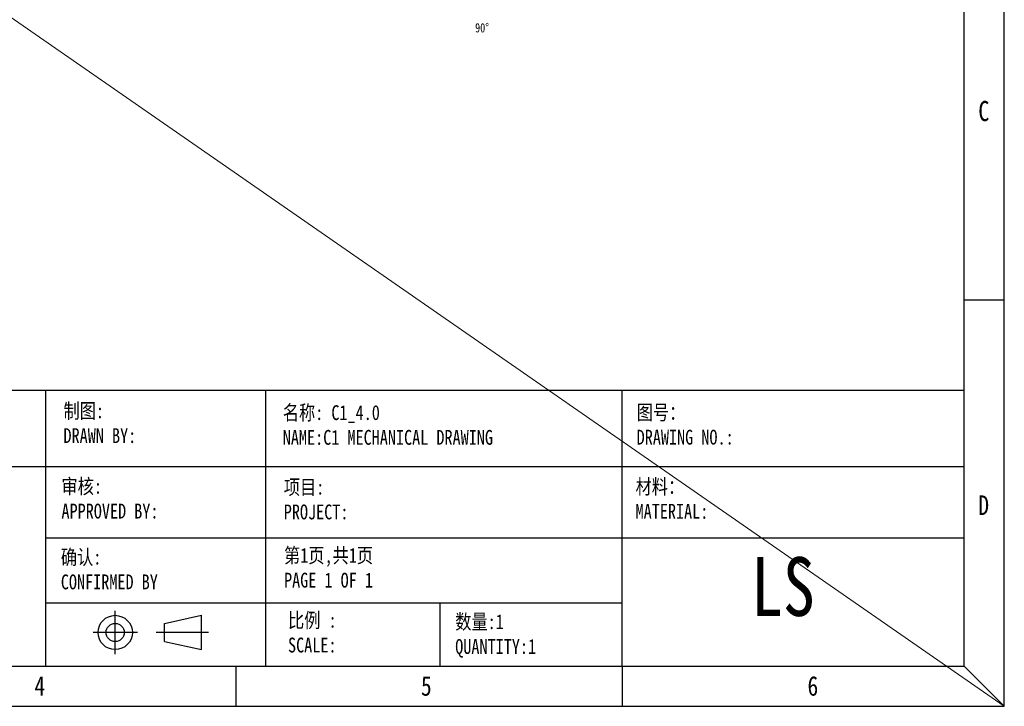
# Model space of a CAD drawing. Extents: x 695 to 3294, y -288 to 575.
# Tile 21 of 83: x 1408 to 1939, y -288 to 81. Entities that reach past the tile are written whole.
import ezdxf

# ---------------------------------------------------------------- set-up
doc = ezdxf.new("R2010")
doc.units = 0
doc.header["$LTSCALE"] = 16.335
for name, color, linetype, lineweight in [('dim', 3, 'CONTINUOUS', 13), ('粗实线', 7, 'CONTINUOUS', 40), ('细实线', 7, 'CONTINUOUS', 15)]:
    doc.layers.add(name, color=color, linetype=linetype, lineweight=lineweight)
doc.styles.get("Standard").update_dxf_attribs({"font": 'txt', "width": 0.8})

msp = doc.modelspace()

# ---------------------------------------------------------------- linework, layer by layer
at = {"layer": 'dim'}
msp.add_line((694.682, 574.553), (1938.725, -288.433), dxfattribs=at)
at = {"layer": '粗实线', "color": 6, "lineweight": 30}
msp.add_line((1917.042, -69.434), (1938.725, -69.434), dxfattribs=at)
at = {"layer": '细实线', "color": 6, "lineweight": 30}
for p, q in [((1938.725, -288.433), (1938.725, 574.553)), ((1917.042, -266.75), (1917.042, 552.87)), ((1234.673, -118.14), (1917.042, -118.14)), ((1422.546, -266.75), (1422.546, -118.14)), ((1540.794, -118.14), (1540.794, -266.75)), ((1733.018, -266.75), (1733.018, -118.14)), ((1234.673, -159.285), (1917.042, -159.285)), ((1422.546, -197.75), (1917.042, -197.75)), ((1422.546, -232.634), (1733.018, -232.687)), ((1634.958, -266.75), (1634.958, -232.67)), ((1459.92, -260.345), (1459.92, -236.975)), ((1486.508, -243.766), (1506.418, -239.415)), ((1486.508, -253.555), (1486.508, -243.766)), ((1506.418, -257.906), (1506.418, -239.415)), ((1471.891, -248.66), (1448.016, -248.66)), ((1510.152, -248.66), (1481.992, -248.66)), ((1486.508, -253.555), (1506.418, -257.906)), ((716.365, -266.75), (1917.042, -266.75)), ((1524.861, -266.75), (1524.861, -288.433)), ((1733.018, -266.75), (1733.018, -288.433)), ((1917.042, -266.75), (1938.725, -288.433)), ((694.682, -288.433), (1938.725, -288.433))]:
    msp.add_line(p, q, dxfattribs=at)
for radius in [9.245, 4.895]:
    msp.add_circle((1459.92, -248.66), radius, dxfattribs=at)

# ---------------------------------------------------------------- texts
at = {"layer": 'dim', "insert": (1653.753, 79.626), "char_height": 5, "width": 8.85593, "attachment_point": 1}
msp.add_mtext('90%%D', dxfattribs=at)
at = {"layer": '粗实线', "color": 6, "lineweight": 30, "ltscale": 0.5, "insert": (1924.741, 37.69), "char_height": 10.842, "width": 208.15725, "attachment_point": 1}
msp.add_mtext('C', dxfattribs=at)
at = {"layer": '细实线', "color": 6, "lineweight": 30, "attachment_point": 1}
for s, insert, char_height, width in [('{\\fSimSun|b0|i0|c134|p2;制图:\\PDRAWN BY:}', (1432.071, -125.255), 8, 106.40743), ('{\\fSimSun|b0|i0|c134|p2;\\H0.75758x;名称: C1_4.0\\PNAME:C1 MECHANICAL DRAWING\\Ftxt,gbcbig|c134;\\H1.188x;\\P\\H0.61164x; }', (1550.167, -126.203), 10.56, 248.56341), ('{\\fSimSun|b0|i0|c134|p2;图号：\\PDRAWING NO.:}', (1740.74, -126.102), 8, 106.40743), ('{\\fSimSun|b0|i0|c134|p2;未注尺寸公差 \\PUNMARKED DIMENSIONAL TOLERANCE}', (1239.629, -165.373), 8, 214.43721), ('{\\fSimSun|b0|i0|c134|p2;审核:\\PAPPROVED BY:}', (1430.988, -165.92), 8, 106.40743), ('{\\fSimSun|b0|i0|c134|p2;项目:\\PPROJECT: }', (1550.703, -166.374), 8, 106.40743), ('{\\fSimSun|b0|i0|c134|p2;材料：\\PMATERIAL:}', (1740.147, -166.037), 8, 106.40743), ('D', (1924.741, -174.804), 10.56, 106.40743), ('{\\fSimSun|b0|i0|c134|p2;确认:\\PCONFIRMED BY}', (1430.652, -204.064), 8, 106.40743), ('{\\fSimSun|b0|i0|c134|p2;第1页,共1页\\PPAGE 1 OF 1}', (1550.847, -203.12), 8, 106.40743), ('{\\fSimSun|b0|i0|c134|p2;LS}', (1802.258, -208.052), 31.68, 319.22228), ('{\\fSimSun|b0|i0|c134|p2;比例 : \\PSCALE: }', (1552.988, -238.084), 8, 106.40743), ('{\\fSimSun|b0|i0|c134|p2;数量:1\\PQUANTITY:1}', (1643.031, -238.866), 8, 106.40743), ('4', (1416.446, -272.17), 10.56, 106.40743), ('5', (1624.603, -272.17), 10.56, 106.40743), ('6', (1832.76, -272.17), 10.56, 106.40743)]:
    msp.add_mtext(s, dxfattribs=dict(at, insert=insert, char_height=char_height, width=width))

doc.saveas('drawing.dxf')
